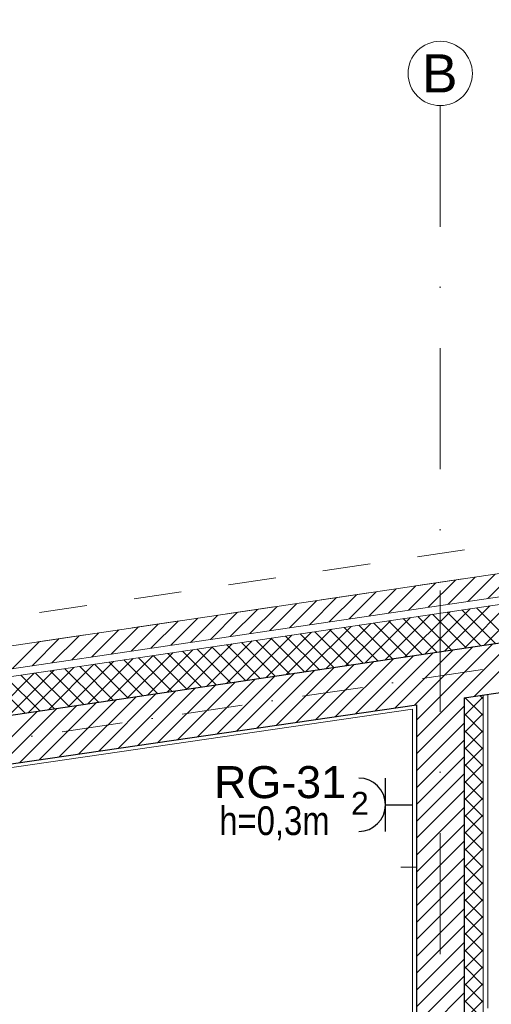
# Model space of a CAD drawing. Header units: metres. Extents: x 10441 to 19716, y -6570 to 1447.
# Tile 32 of 57: x 15338 to 15585, y -3391 to -2875. Entities that reach past the tile are written whole.
import ezdxf
from ezdxf.enums import TextEntityAlignment as Align

# ---------------------------------------------------------------- set-up
doc = ezdxf.new("R2010")
doc.units = ezdxf.units.M
doc.header["$MEASUREMENT"] = 0
doc.linetypes.add('8', pattern=[0.5, 0.25, -0.25])
doc.linetypes.add('DASHDOT', pattern=[25.4, 12.7, -6.35, 0, -6.35])
for name, color, linetype, lineweight in [('#elektryczne', 8, 'Continuous', 20), ('A_HACZE', 8, 'Continuous', 5), ('A_OPISY', 8, 'Continuous', 18), ('A_OSIE', 8, 'Continuous', 13), ('A_OZACZENIE DRZWI', 8, 'Continuous', 13), ('A_OZNACZENIA OKIEN', 8, 'Continuous', 13), ('A_PROJEKTOWANE ŚCIANY MUROWANE NOŚNE', 8, 'Continuous', 30), ('A_SCIANY DZIALOWE GK', 8, 'Continuous', 5), ('A_STAL CIENKIE', 8, 'Continuous', 0), ('A_TYNK', 8, 'Continuous', 5), ('A_WYMIARY WEWNETRZNE', 8, 'Continuous', 18), ('EB_obwody', 8, 'Continuous', 13)]:
    doc.layers.add(name, color=color, linetype=linetype, lineweight=lineweight)
doc.layers.add('EB_gniazda', color=1, linetype='Continuous')
doc.styles.add('ARIAL', font='arial.ttf')
doc.styles.add('m1_romans', font='romans.shx', dxfattribs={"width": 0.8})
doc.styles.add('opisy okien', font='txt', dxfattribs={"height": 15})

# ---------------------------------------------------------------- blocks, each defined once
blk = doc.blocks.new('podkład')
at = {"layer": 'A_HACZE', "color": 8, "linetype": 'Continuous'}
for p, q in [((11394.63, -922.32), (11380.39, -936.55)), ((11405, -920.78), (11390.76, -935.02)), ((11415.38, -919.24), (11401.14, -933.48)), ((11353.13, -928.46), (11338.89, -942.7)), ((11363.5, -926.92), (11349.27, -941.16)), ((11373.88, -925.39), (11359.64, -939.63)), ((11384.25, -923.85), (11370.01, -938.09)), ((11322.01, -933.06), (11307.77, -947.3)), ((11332.38, -931.53), (11318.14, -945.77)), ((11342.76, -929.99), (11328.52, -944.23)), ((11280.51, -939.21), (11266.27, -953.45)), ((11290.88, -937.67), (11276.64, -951.91)), ((11301.26, -936.14), (11287.02, -950.37)), ((11311.63, -934.6), (11297.39, -948.84)), ((11391.89, -938.89), (11368.16, -962.62)), ((11402.27, -937.36), (11378.53, -961.09)), ((11412.64, -935.82), (11388.91, -959.55)), ((11412.94, -956), (11395.33, -938.38)), ((11423.01, -934.28), (11399.28, -958.02)), ((11249.39, -943.81), (11235.15, -958.05)), ((11259.76, -942.28), (11245.52, -956.52)), ((11270.13, -940.74), (11255.9, -954.98)), ((11360.77, -943.5), (11337.03, -967.23)), ((11371.14, -941.96), (11347.41, -965.7)), ((11374.45, -961.69), (11356.84, -944.08)), ((11381.52, -940.43), (11357.78, -964.16)), ((11382.15, -960.55), (11364.53, -942.94)), ((11389.85, -959.41), (11372.23, -941.8)), ((11397.55, -958.27), (11379.93, -940.66)), ((11405.25, -957.13), (11387.63, -939.52)), ((11218.26, -948.42), (11204.02, -962.66)), ((11228.64, -946.89), (11214.4, -961.12)), ((11239.01, -945.35), (11224.77, -959.59)), ((11329.64, -948.1), (11305.91, -971.84)), ((11340.02, -946.57), (11316.29, -970.3)), ((11343.65, -966.25), (11326.04, -948.64)), ((11350.39, -945.03), (11326.66, -968.77)), ((11351.35, -965.11), (11333.74, -947.5)), ((11359.05, -963.97), (11341.44, -946.36)), ((11366.75, -962.83), (11349.14, -945.22)), ((11176.76, -954.56), (11162.53, -968.8)), ((11187.14, -953.03), (11172.9, -967.27)), ((11197.51, -951.49), (11183.28, -965.73)), ((11207.89, -949.96), (11193.65, -964.19)), ((11288.15, -954.25), (11264.41, -977.98)), ((11298.52, -952.71), (11274.79, -976.45)), ((11308.9, -951.18), (11285.16, -974.91)), ((11305.16, -971.95), (11287.54, -954.34)), ((11312.85, -970.81), (11295.24, -953.2)), ((11319.27, -949.64), (11295.54, -973.37)), ((11320.55, -969.67), (11302.94, -952.06)), ((11328.25, -968.53), (11310.64, -950.92)), ((11335.95, -967.39), (11318.34, -949.78)), ((11424.54, -954.28), (11394.01, -984.81)), ((11166.39, -956.1), (11152.15, -970.34)), ((11257.02, -958.85), (11233.29, -982.59)), ((11267.4, -957.32), (11243.66, -981.05)), ((11277.77, -955.78), (11254.04, -979.52)), ((11274.36, -976.51), (11256.75, -958.9)), ((11282.06, -975.37), (11264.44, -957.76)), ((11289.76, -974.23), (11272.14, -956.62)), ((11297.46, -973.09), (11279.84, -955.48)), ((11393.41, -958.88), (11362.88, -989.42)), ((11414.16, -955.81), (11363.8, -1006.18)), ((11403.79, -957.35), (11363.8, -997.34)), ((11215.53, -965), (11191.79, -988.73)), ((11225.9, -963.46), (11202.17, -987.19)), ((11236.27, -961.93), (11212.54, -985.66)), ((11235.86, -982.21), (11218.25, -964.59)), ((11246.65, -960.39), (11222.92, -984.12)), ((11243.56, -981.07), (11225.95, -963.45)), ((11251.26, -979.93), (11233.65, -962.31)), ((11258.96, -978.79), (11241.35, -961.17)), ((11266.66, -977.65), (11249.05, -960.03)), ((11362.29, -963.49), (11331.86, -993.92)), ((11372.66, -961.96), (11342.2, -992.42)), ((11383.04, -960.42), (11352.54, -990.92)), ((11184.4, -969.6), (11160.67, -993.34)), ((11194.78, -968.07), (11171.04, -991.8)), ((11205.15, -966.53), (11181.42, -990.27)), ((11205.07, -986.77), (11187.45, -969.15)), ((11212.76, -985.63), (11195.15, -968.01)), ((11220.46, -984.49), (11202.85, -966.87)), ((11228.16, -983.35), (11210.55, -965.73)), ((11320.79, -969.63), (11290.5, -999.93)), ((11331.17, -968.1), (11300.84, -998.43)), ((11341.54, -966.56), (11311.18, -996.93)), ((11351.92, -965.03), (11321.52, -995.42)), ((11163.65, -972.67), (11139.92, -996.41)), ((11166.57, -992.46), (11148.96, -974.85)), ((11174.03, -971.14), (11150.29, -994.87)), ((11174.27, -991.32), (11156.66, -973.71)), ((11181.97, -990.18), (11164.35, -972.57)), ((11189.67, -989.04), (11172.05, -971.43)), ((11197.37, -987.9), (11179.75, -970.29)), ((11289.67, -974.24), (11259.48, -1004.43)), ((11300.04, -972.71), (11269.82, -1002.93)), ((11310.42, -971.17), (11280.16, -1001.43)), ((11158.87, -993.6), (11141.26, -975.99)), ((11248.17, -980.38), (11218.11, -1010.44)), ((11258.55, -978.85), (11228.45, -1008.94)), ((11268.92, -977.31), (11238.79, -1007.44)), ((11279.3, -975.78), (11249.14, -1005.94)), ((11217.05, -984.99), (11187.09, -1014.95)), ((11227.42, -983.45), (11197.43, -1013.44)), ((11237.8, -981.92), (11207.77, -1011.94)), ((11398.79, -985.03), (11388.79, -995.03)), ((11389.5, -985.48), (11388.79, -986.19)), ((11398.79, -994.87), (11389.41, -985.49)), ((11398.79, -986.03), (11397.11, -984.35)), ((11185.93, -989.6), (11156.07, -1019.45)), ((11196.3, -988.06), (11166.41, -1017.95)), ((11206.67, -986.53), (11176.75, -1016.45)), ((11388.8, -990.01), (11363.8, -1015.01)), ((11165.18, -992.67), (11135.39, -1022.45)), ((11175.55, -991.13), (11145.73, -1020.95)), ((11398.79, -1003.71), (11388.79, -993.71)), ((11398.79, -993.87), (11388.79, -1003.87)), ((11388.8, -998.85), (11363.8, -1023.85)), ((11398.79, -1012.55), (11388.79, -1002.55)), ((11398.79, -1002.71), (11388.79, -1012.71)), ((11388.8, -1007.69), (11363.8, -1032.69)), ((11398.79, -1021.39), (11388.79, -1011.39)), ((11388.8, -1016.53), (11363.8, -1041.53)), ((11398.79, -1011.54), (11388.79, -1021.55)), ((11398.79, -1030.23), (11388.79, -1020.23)), ((11398.79, -1020.38), (11388.79, -1030.38)), ((11388.8, -1025.37), (11363.8, -1050.37)), ((11398.79, -1039.06), (11388.79, -1029.06)), ((11398.79, -1029.22), (11388.79, -1039.22)), ((11388.8, -1034.21), (11363.8, -1059.21)), ((11398.79, -1047.9), (11388.79, -1037.9)), ((11398.79, -1038.06), (11388.79, -1048.06)), ((11388.8, -1043.05), (11363.8, -1068.05)), ((11398.79, -1056.74), (11388.79, -1046.74)), ((11398.79, -1046.9), (11388.79, -1056.9)), ((11388.8, -1051.89), (11363.8, -1076.89)), ((11398.79, -1065.58), (11388.79, -1055.58)), ((11398.79, -1055.74), (11388.79, -1065.74)), ((11388.8, -1060.72), (11363.8, -1085.72)), ((11398.79, -1074.42), (11388.79, -1064.42)), ((11398.79, -1064.58), (11388.79, -1074.58)), ((11388.8, -1069.56), (11363.8, -1094.56)), ((11398.79, -1083.26), (11388.79, -1073.26)), ((11388.8, -1078.4), (11363.8, -1103.4)), ((11398.79, -1073.42), (11388.79, -1083.42)), ((11398.79, -1092.1), (11388.79, -1082.1)), ((11398.79, -1082.26), (11388.79, -1092.26)), ((11388.8, -1087.24), (11363.8, -1112.24)), ((11398.79, -1100.94), (11388.79, -1090.94)), ((11398.79, -1091.09), (11388.79, -1101.09)), ((11388.8, -1096.08), (11363.8, -1121.08)), ((11398.79, -1109.78), (11388.79, -1099.78)), ((11398.79, -1099.93), (11388.79, -1109.93)), ((11388.8, -1104.92), (11363.8, -1129.92)), ((11398.79, -1118.61), (11388.79, -1108.61)), ((11398.79, -1108.77), (11388.79, -1118.77)), ((11388.8, -1113.76), (11363.8, -1138.76)), ((11398.79, -1127.45), (11388.79, -1117.45)), ((11398.79, -1117.61), (11388.79, -1127.61)), ((11388.8, -1122.6), (11363.8, -1147.6)), ((11398.79, -1136.29), (11388.79, -1126.29)), ((11398.79, -1126.45), (11388.79, -1136.45)), ((11388.8, -1131.44), (11363.8, -1156.44)), ((11398.79, -1145.13), (11388.79, -1135.13)), ((11398.79, -1135.29), (11388.79, -1145.29)), ((11388.8, -1140.27), (11363.8, -1165.27)), ((11403.02, -1158.2), (11388.79, -1143.97)), ((11398.79, -1144.13), (11388.79, -1154.13))]:
    blk.add_line(p, q, dxfattribs=at)
at = {"layer": 'A_OSIE', "color": 8, "linetype": 'DASHDOT', "ltscale": 5}
blk.add_line((11376.3, -675.15), (11376.3, -2335.96), dxfattribs=at)
at = {"layer": 'A_OSIE', "color": 8, "linetype": 'DASHDOT', "ltscale": 2.5}
blk.add_line((10108.73, -1161.68), (13256.84, -695.71), dxfattribs=at)
at = {"layer": 'A_OSIE', "color": 8, "linetype": 'Continuous', "ltscale": 5}
blk.add_circle((11376.3, -658.3), 16.85, dxfattribs=at)
at = {"layer": 'A_PROJEKTOWANE ŚCIANY MUROWANE NOŚNE', "color": 8}
for p, q in [((11094.83, -1003.08), (12186.65, -841.47)), ((11388.8, -985.58), (12048.8, -887.15)), ((11388.8, -985.58), (11388.8, -1364.7)), ((11098.49, -1027.81), (11363.8, -989.28)), ((11363.8, -989.28), (11363.8, -1389.7))]:
    blk.add_line(p, q, dxfattribs=at)
at = {"layer": 'A_SCIANY DZIALOWE GK', "color": 8}
for p, q in [((11398.79, -1150.7), (11398.79, -984.1)), ((11401.29, -1148.2), (11401.29, -983.73))]:
    blk.add_line(p, q, dxfattribs=at)
at = {"layer": 'A_STAL CIENKIE', "color": 8, "linetype": '8', "ltscale": 100}
for p, q in [((10325.66, -1065.38), (13908.4, -535.07)), ((13910.62, -549.91), (10327.86, -1080.21))]:
    blk.add_line(p, q, dxfattribs=at)
at = {"layer": 'A_TYNK', "color": 8, "linetype": 'Continuous'}
for p, q in [((11089.56, -967.47), (12181.38, -805.87)), ((11091.32, -979.34), (12183.13, -817.74)), ((11091.9, -983.3), (12183.72, -821.69)), ((11098.79, -1029.79), (11361.8, -991.6)), ((11361.8, -991.6), (11361.8, -1402.2))]:
    blk.add_line(p, q, dxfattribs=at)
at = {"layer": 'A_WYMIARY WEWNETRZNE', "color": 8, "linetype": 'Continuous'}
blk.add_line((11355.66, -1074.34), (11363.8, -1074.34), dxfattribs=at)
at = {"layer": 'A_OSIE', "color": 8, "linetype": 'Continuous', "lineweight": 18, "style": 'ARIAL'}
blk.add_text('B', height=20, dxfattribs=at).set_placement((11366.7, -668.3))
at = {"layer": 'A_OZACZENIE DRZWI', "color": 8, "ltscale": 0.1, "style": 'm1_romans', "width": 0.8}
for rotation, p in [(98.4861, (12735.07, -773.13)), (360, (12573.8, -1012.7)), (90, (11565.29, -1150.14)), (90, (11872.29, -1150.14)), (90, (12230.03, -1245.64)), (90, (12385.87, -1249.44)), (90, (11565.29, -1370.89)), (90, (11872.29, -1370.89)), (90, (12230.03, -1370.89)), (90, (12389.3, -1370.89)), (90, (11748.79, -1556.15)), (90, (11986.6, -1556.15)), (90, (12389.3, -1556.15)), (360, (12235.05, -1664.2)), (360, (12235.05, -1880.2)), (90, (11745.78, -2001.94))]:
    blk.add_attdef('SZEROKOSC', text='', height=10, rotation=rotation, dxfattribs=at).set_placement(p, align=Align.BOTTOM_CENTER)
for rotation, p in [(98.4861, (12738.56, -773.47)), (360, (12572.95, -1016.09)), (90, (11568.68, -1150.99)), (90, (11875.68, -1150.99)), (90, (12233.42, -1246.49)), (90, (12389.27, -1250.29)), (90, (11568.68, -1371.74)), (90, (11875.68, -1371.74)), (90, (12233.42, -1371.74)), (90, (12392.69, -1371.74)), (90, (11752.19, -1557)), (90, (11990, -1557)), (90, (12392.69, -1557)), (360, (12234.2, -1667.59)), (360, (12234.2, -1883.59)), (90, (11749.18, -2002.79))]:
    blk.add_attdef('WYSOKOSC', text='', height=10, rotation=rotation, dxfattribs=at).set_placement(p, align=Align.TOP_CENTER)
at = {"layer": 'A_OZNACZENIA OKIEN', "color": 8, "ltscale": 0.1, "style": 'm1_romans', "width": 0.8}
for rotation, p in [(278.8676, (13373.71, -593.04)), (278.8676, (12983.87, -650.74)), (278.8676, (12445.73, -730.4)), (278.8676, (12224.15, -763.19)), (0, (14017.48, -900.03)), (278.8676, (11021.54, -941.2)), (278.8676, (10640.69, -997.57)), (0, (14017.48, -1574.7)), (90, (10819.6, -2080.7)), (90, (11204.6, -2080.7)), (90, (11970.6, -2080.7)), (90, (13175.8, -2080.7)), (90, (13539.8, -2080.7))]:
    blk.add_attdef('SZEROKOSC', text='', height=10, rotation=rotation, dxfattribs=at).set_placement(p, align=Align.BOTTOM_CENTER)
for rotation, p in [(278.8676, (13403.28, -587.56)), (278.8676, (13013.44, -645.27)), (278.8676, (12475.3, -724.92)), (278.8676, (12253.72, -757.72)), (278.8676, (11051.11, -935.72)), (0, (14011.09, -903.42)), (278.8676, (10670.26, -992.09)), (0, (14011.09, -1578.09)), (90, (10823, -2081.55)), (90, (11208, -2081.55)), (90, (11974, -2081.55)), (90, (13179.19, -2081.55)), (90, (13543.19, -2081.55))]:
    blk.add_attdef('WYSOKOSC', text='', height=10, rotation=rotation, dxfattribs=at).set_placement(p, align=Align.TOP_CENTER)
blk = doc.blocks.new('*U200')
at = {"layer": 'EB_gniazda', "lineweight": 30}
for p, q in [((-89923613.27, -54759009.57), (-89923613.27, -54758981.54)), ((-89923613.27, -54758995.56), (-89923599.05, -54758995.56))]:
    blk.add_line(p, q, dxfattribs=at)
blk.add_arc((-89923627.27, -54758995.56), 14, 270, 90, dxfattribs=at)
at = {"layer": 'EB_gniazda', "linetype": 'Continuous', "insert": (-89923631.32, -54758988.8), "char_height": 12, "attachment_point": 1, "style": 'ARIAL'}
blk.add_mtext_dynamic_manual_height_columns('{\\C0;2}', width=397.3306, gutter_width=1, heights=[0], dxfattribs=at)

msp = doc.modelspace()

# ---------------------------------------------------------------- block references
at = {"layer": '#elektryczne', "color": 8, "linetype": 'Continuous', "lineweight": 18}
msp.add_blockref('podkład', (4182.37, -2244.78), dxfattribs=at)
at = {"layer": 'EB_gniazda', "color": 0, "linetype": 'Continuous', "lineweight": 30}
msp.add_blockref('*U200', (89939143.23, 54755709.17), dxfattribs=at)

# ---------------------------------------------------------------- texts
at = {"layer": 'A_OPISY', "color": 0, "lineweight": 13, "insert": (15557.91, -3296.15), "char_height": 15, "width": 229.9369, "attachment_point": 5, "style": 'opisy okien'}
msp.add_mtext('\\pxql;{\\fArial Narrow|b0|i0|c238|p39;h=0,3m}', dxfattribs=at)
at = {"layer": 'EB_obwody', "color": 5, "style": 'ARIAL'}
msp.add_text('RG-31', height=16.8, rotation=0, dxfattribs=at).set_placement((15440.21, -3282.93))

doc.saveas('drawing.dxf')
